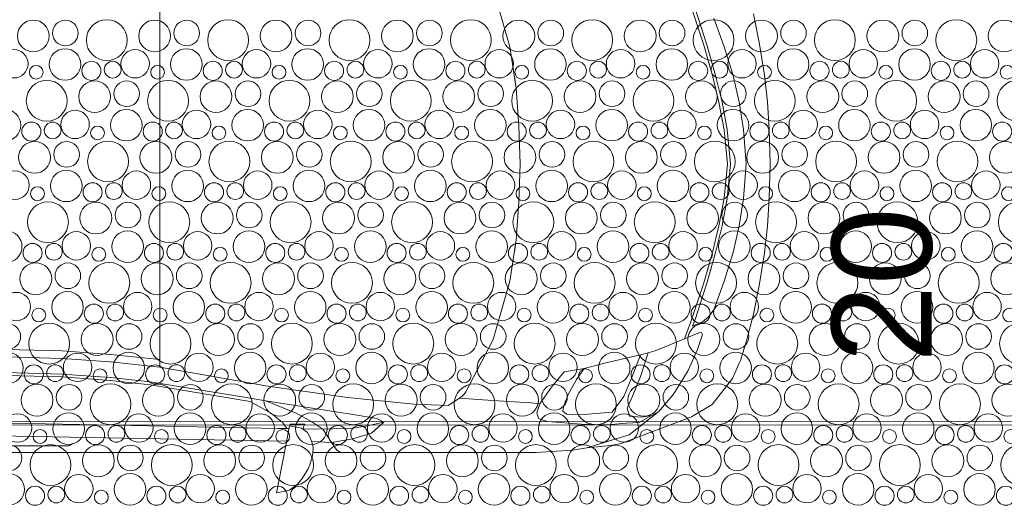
# Model space of a CAD drawing. Header units: metres. Extents: x -167 to 338, y -186 to 508.
# Tile 184 of 256: x 86.69 to 89.64, y 30.27 to 31.73. Entities that reach past the tile are written whole.
import ezdxf
from ezdxf.enums import TextEntityAlignment as Align

# ---------------------------------------------------------------- set-up
doc = ezdxf.new("R2010")
doc.units = ezdxf.units.M
doc.header["$MEASUREMENT"] = 0
doc.linetypes.add('Öffnungslinie Tür Fenster', pattern=[0.23, 0.15, -0.08])
doc.layers.add('60 Gelände 2D Übersicht', color=7, linetype='Continuous')
doc.layers.add('60 Stellplätze', color=7, linetype='Continuous')
doc.styles.add('ERSTELLTER_STIL_2', font='arial.ttf')

# ---------------------------------------------------------------- blocks, each defined once
blk = doc.blocks.new('*X46', base_point=(27236.1321, 33357.279))
at = {"layer": '60 Gelände 2D Übersicht', "color": 9, "linetype": 'Continuous', "lineweight": 18}
for centre, radius in [((86.7259, 31.6763), 0.0477), ((86.822, 31.6851), 0.0384), ((86.9461, 31.6639), 0.0612), ((87.0896, 31.6763), 0.0477), ((87.1857, 31.6851), 0.0384), ((87.3098, 31.6639), 0.0612), ((87.4533, 31.6763), 0.0477), ((87.5494, 31.6851), 0.0384), ((87.6735, 31.6639), 0.0612), ((87.8171, 31.6763), 0.0477), ((87.9131, 31.6851), 0.0384), ((88.0372, 31.6639), 0.0612), ((88.1808, 31.6763), 0.0477), ((88.2768, 31.6851), 0.0384), ((88.4009, 31.6639), 0.0612), ((88.5445, 31.6763), 0.0477), ((88.6405, 31.6851), 0.0384), ((88.7646, 31.6639), 0.0612), ((88.9082, 31.6763), 0.0477), ((89.0042, 31.6851), 0.0384), ((89.1283, 31.6639), 0.0612), ((89.2719, 31.6763), 0.0477), ((89.3679, 31.6851), 0.0384), ((89.492, 31.6639), 0.0612), ((89.6356, 31.6763), 0.0477), ((86.6675, 31.5929), 0.0426), ((86.8209, 31.5908), 0.0473), ((87.0312, 31.5929), 0.0426), ((87.1847, 31.5908), 0.0473), ((87.3949, 31.5929), 0.0426), ((87.5484, 31.5908), 0.0473), ((87.7586, 31.5929), 0.0426), ((87.9121, 31.5908), 0.0473), ((88.1223, 31.5929), 0.0426), ((88.2758, 31.5908), 0.0473), ((88.486, 31.5929), 0.0426), ((88.6395, 31.5908), 0.0473), ((88.8497, 31.5929), 0.0426), ((89.0032, 31.5908), 0.0473), ((89.2134, 31.5929), 0.0426), ((89.3669, 31.5908), 0.0473), ((89.5771, 31.5929), 0.0426), ((86.7348, 31.5675), 0.0207), ((86.9, 31.5717), 0.0286), ((86.9638, 31.5752), 0.0251), ((87.0985, 31.5675), 0.0207), ((87.2637, 31.5717), 0.0286), ((87.3275, 31.5752), 0.0251), ((87.4623, 31.5675), 0.0207), ((87.6274, 31.5717), 0.0286), ((87.6912, 31.5752), 0.0251), ((87.826, 31.5675), 0.0207), ((87.9911, 31.5717), 0.0286), ((88.0549, 31.5752), 0.0251), ((88.1897, 31.5675), 0.0207), ((88.3548, 31.5717), 0.0286), ((88.4186, 31.5752), 0.0251), ((88.5534, 31.5675), 0.0207), ((88.7185, 31.5717), 0.0286), ((88.7823, 31.5752), 0.0251), ((88.9171, 31.5675), 0.0207), ((89.0822, 31.5717), 0.0286), ((89.146, 31.5752), 0.0251), ((89.2808, 31.5675), 0.0207), ((89.4459, 31.5717), 0.0286), ((89.5098, 31.5752), 0.0251), ((89.6445, 31.5675), 0.0207), ((86.7661, 31.4819), 0.0612), ((86.9096, 31.4943), 0.0477), ((87.0057, 31.5031), 0.0384), ((87.1298, 31.4819), 0.0612), ((87.2733, 31.4943), 0.0477), ((87.3694, 31.5031), 0.0384), ((87.4935, 31.4819), 0.0612), ((87.6371, 31.4943), 0.0477), ((87.7331, 31.5031), 0.0384), ((87.8572, 31.4819), 0.0612), ((88.0008, 31.4943), 0.0477), ((88.0968, 31.5031), 0.0384), ((88.2209, 31.4819), 0.0612), ((88.3645, 31.4943), 0.0477), ((88.4605, 31.5031), 0.0384), ((88.5846, 31.4819), 0.0612), ((88.7282, 31.4943), 0.0477), ((88.8242, 31.5031), 0.0384), ((88.9483, 31.4819), 0.0612), ((89.0919, 31.4943), 0.0477), ((89.1879, 31.5031), 0.0384), ((89.312, 31.4819), 0.0612), ((89.4556, 31.4943), 0.0477), ((89.5516, 31.5031), 0.0384), ((89.6757, 31.4819), 0.0612), ((86.6409, 31.4088), 0.0473), ((86.8512, 31.411), 0.0426), ((87.0047, 31.4088), 0.0473), ((87.2149, 31.411), 0.0426), ((87.3684, 31.4088), 0.0473), ((87.5786, 31.411), 0.0426), ((87.7321, 31.4088), 0.0473), ((87.9423, 31.411), 0.0426), ((88.0958, 31.4088), 0.0473), ((88.306, 31.411), 0.0426), ((88.4595, 31.4088), 0.0473), ((88.6697, 31.411), 0.0426), ((88.8232, 31.4088), 0.0473), ((89.0334, 31.411), 0.0426), ((89.1869, 31.4088), 0.0473), ((89.3971, 31.411), 0.0426), ((89.5506, 31.4088), 0.0473), ((86.72, 31.3897), 0.0286), ((86.7838, 31.3932), 0.0251), ((86.9185, 31.3855), 0.0207), ((87.0837, 31.3897), 0.0286), ((87.1475, 31.3932), 0.0251), ((87.2823, 31.3855), 0.0207), ((87.4474, 31.3897), 0.0286), ((87.5112, 31.3932), 0.0251), ((87.646, 31.3855), 0.0207), ((87.8111, 31.3897), 0.0286), ((87.8749, 31.3932), 0.0251), ((88.0097, 31.3855), 0.0207), ((88.1748, 31.3897), 0.0286), ((88.2386, 31.3932), 0.0251), ((88.3734, 31.3855), 0.0207), ((88.5385, 31.3897), 0.0286), ((88.6023, 31.3932), 0.0251), ((88.7371, 31.3855), 0.0207), ((88.9022, 31.3897), 0.0286), ((88.966, 31.3932), 0.0251), ((89.1008, 31.3855), 0.0207), ((89.2659, 31.3897), 0.0286), ((89.3298, 31.3932), 0.0251), ((89.4645, 31.3855), 0.0207), ((89.6296, 31.3897), 0.0286), ((86.7296, 31.3123), 0.0477), ((86.8257, 31.3212), 0.0384), ((86.9498, 31.2999), 0.0612), ((87.0933, 31.3123), 0.0477), ((87.1894, 31.3212), 0.0384), ((87.3135, 31.2999), 0.0612), ((87.4571, 31.3123), 0.0477), ((87.5531, 31.3212), 0.0384), ((87.6772, 31.2999), 0.0612), ((87.8208, 31.3123), 0.0477), ((87.9168, 31.3212), 0.0384), ((88.0409, 31.2999), 0.0612), ((88.1845, 31.3123), 0.0477), ((88.2805, 31.3212), 0.0384), ((88.4046, 31.2999), 0.0612), ((88.5482, 31.3123), 0.0477), ((88.6442, 31.3212), 0.0384), ((88.7683, 31.2999), 0.0612), ((88.9119, 31.3123), 0.0477), ((89.0079, 31.3212), 0.0384), ((89.132, 31.2999), 0.0612), ((89.2756, 31.3123), 0.0477), ((89.3716, 31.3212), 0.0384), ((89.4957, 31.2999), 0.0612), ((89.6393, 31.3123), 0.0477), ((86.6712, 31.229), 0.0426), ((86.8247, 31.2268), 0.0473), ((87.0349, 31.229), 0.0426), ((87.1884, 31.2268), 0.0473), ((87.3986, 31.229), 0.0426), ((87.5521, 31.2268), 0.0473), ((87.7623, 31.229), 0.0426), ((87.9158, 31.2268), 0.0473), ((88.126, 31.229), 0.0426), ((88.2795, 31.2268), 0.0473), ((88.4897, 31.229), 0.0426), ((88.6432, 31.2268), 0.0473), ((88.8534, 31.229), 0.0426), ((89.0069, 31.2268), 0.0473), ((89.2171, 31.229), 0.0426), ((89.3706, 31.2268), 0.0473), ((89.5808, 31.229), 0.0426), ((86.7385, 31.2035), 0.0207), ((86.9037, 31.2077), 0.0286), ((86.9675, 31.2112), 0.0251), ((87.1023, 31.2035), 0.0207), ((87.2674, 31.2077), 0.0286), ((87.3312, 31.2112), 0.0251), ((87.466, 31.2035), 0.0207), ((87.6311, 31.2077), 0.0286), ((87.6949, 31.2112), 0.0251), ((87.8297, 31.2035), 0.0207), ((87.9948, 31.2077), 0.0286), ((88.0586, 31.2112), 0.0251), ((88.1934, 31.2035), 0.0207), ((88.3585, 31.2077), 0.0286), ((88.4223, 31.2112), 0.0251), ((88.5571, 31.2035), 0.0207), ((88.7222, 31.2077), 0.0286), ((88.786, 31.2112), 0.0251), ((88.9208, 31.2035), 0.0207), ((89.0859, 31.2077), 0.0286), ((89.1498, 31.2112), 0.0251), ((89.2845, 31.2035), 0.0207), ((89.4496, 31.2077), 0.0286), ((89.5135, 31.2112), 0.0251), ((89.6482, 31.2035), 0.0207), ((86.7698, 31.1179), 0.0612), ((86.9133, 31.1303), 0.0477), ((87.0094, 31.1392), 0.0384), ((87.1335, 31.1179), 0.0612), ((87.2771, 31.1303), 0.0477), ((87.3731, 31.1392), 0.0384), ((87.4972, 31.1179), 0.0612), ((87.6408, 31.1303), 0.0477), ((87.7368, 31.1392), 0.0384), ((87.8609, 31.1179), 0.0612), ((88.0045, 31.1303), 0.0477), ((88.1005, 31.1392), 0.0384), ((88.2246, 31.1179), 0.0612), ((88.3682, 31.1303), 0.0477), ((88.4642, 31.1392), 0.0384), ((88.5883, 31.1179), 0.0612), ((88.7319, 31.1303), 0.0477), ((88.8279, 31.1392), 0.0384), ((88.952, 31.1179), 0.0612), ((89.0956, 31.1303), 0.0477), ((89.1916, 31.1392), 0.0384), ((89.3157, 31.1179), 0.0612), ((89.4593, 31.1303), 0.0477), ((89.5553, 31.1392), 0.0384), ((89.6794, 31.1179), 0.0612), ((86.6447, 31.0448), 0.0473), ((86.8549, 31.047), 0.0426), ((87.0084, 31.0448), 0.0473), ((87.2186, 31.047), 0.0426), ((87.3721, 31.0448), 0.0473), ((87.5823, 31.047), 0.0426), ((87.7358, 31.0448), 0.0473), ((87.946, 31.047), 0.0426), ((88.0995, 31.0448), 0.0473), ((88.3097, 31.047), 0.0426), ((88.4632, 31.0448), 0.0473), ((88.6734, 31.047), 0.0426), ((88.8269, 31.0448), 0.0473), ((89.0371, 31.047), 0.0426), ((89.1906, 31.0448), 0.0473), ((89.4008, 31.047), 0.0426), ((89.5543, 31.0448), 0.0473), ((86.7237, 31.0257), 0.0286), ((86.7875, 31.0292), 0.0251), ((87.0874, 31.0257), 0.0286), ((87.1512, 31.0292), 0.0251), ((87.4511, 31.0257), 0.0286), ((87.5149, 31.0292), 0.0251), ((87.8148, 31.0257), 0.0286), ((87.8786, 31.0292), 0.0251), ((88.1785, 31.0257), 0.0286), ((88.2423, 31.0292), 0.0251), ((88.5422, 31.0257), 0.0286), ((88.606, 31.0292), 0.0251), ((88.9059, 31.0257), 0.0286), ((88.9698, 31.0292), 0.0251), ((89.2696, 31.0257), 0.0286), ((89.3335, 31.0292), 0.0251), ((89.6333, 31.0257), 0.0286), ((86.9223, 31.0215), 0.0207), ((87.286, 31.0215), 0.0207), ((87.6497, 31.0215), 0.0207), ((88.0134, 31.0215), 0.0207), ((88.3771, 31.0215), 0.0207), ((88.7408, 31.0215), 0.0207), ((89.1045, 31.0215), 0.0207), ((89.4682, 31.0215), 0.0207), ((86.7333, 30.9483), 0.0477), ((86.8294, 30.9572), 0.0384), ((86.9535, 30.9359), 0.0612), ((87.0971, 30.9483), 0.0477), ((87.1931, 30.9572), 0.0384), ((87.3172, 30.9359), 0.0612), ((87.4608, 30.9483), 0.0477), ((87.5568, 30.9572), 0.0384), ((87.6809, 30.9359), 0.0612), ((87.8245, 30.9483), 0.0477), ((87.9205, 30.9572), 0.0384), ((88.0446, 30.9359), 0.0612), ((88.1882, 30.9483), 0.0477), ((88.2842, 30.9572), 0.0384), ((88.4083, 30.9359), 0.0612), ((88.5519, 30.9483), 0.0477), ((88.6479, 30.9572), 0.0384), ((88.772, 30.9359), 0.0612), ((88.9156, 30.9483), 0.0477), ((89.0116, 30.9572), 0.0384), ((89.1357, 30.9359), 0.0612), ((89.2793, 30.9483), 0.0477), ((89.3753, 30.9572), 0.0384), ((89.4994, 30.9359), 0.0612), ((89.643, 30.9483), 0.0477), ((86.6749, 30.865), 0.0426), ((86.8284, 30.8628), 0.0473), ((87.0386, 30.865), 0.0426), ((87.1921, 30.8628), 0.0473), ((87.4023, 30.865), 0.0426), ((87.5558, 30.8628), 0.0473), ((87.766, 30.865), 0.0426), ((87.9195, 30.8628), 0.0473), ((88.1297, 30.865), 0.0426), ((88.2832, 30.8628), 0.0473), ((88.4934, 30.865), 0.0426), ((88.6469, 30.8628), 0.0473), ((88.8571, 30.865), 0.0426), ((89.0106, 30.8628), 0.0473), ((89.2208, 30.865), 0.0426), ((89.3743, 30.8628), 0.0473), ((89.5845, 30.865), 0.0426), ((86.9074, 30.8437), 0.0286), ((86.9712, 30.8472), 0.0251), ((87.2711, 30.8437), 0.0286), ((87.3349, 30.8472), 0.0251), ((87.6348, 30.8437), 0.0286), ((87.6986, 30.8472), 0.0251), ((87.9985, 30.8437), 0.0286), ((88.0623, 30.8472), 0.0251), ((88.3622, 30.8437), 0.0286), ((88.426, 30.8472), 0.0251), ((88.7259, 30.8437), 0.0286), ((88.7898, 30.8472), 0.0251), ((89.0896, 30.8437), 0.0286), ((89.1535, 30.8472), 0.0251), ((89.4533, 30.8437), 0.0286), ((89.5172, 30.8472), 0.0251), ((86.7423, 30.8395), 0.0207), ((87.106, 30.8395), 0.0207), ((87.4697, 30.8395), 0.0207), ((87.8334, 30.8395), 0.0207), ((88.1971, 30.8395), 0.0207), ((88.5608, 30.8395), 0.0207), ((88.9245, 30.8395), 0.0207), ((89.2882, 30.8395), 0.0207), ((89.6519, 30.8395), 0.0207), ((86.6494, 30.7752), 0.0384), ((86.7735, 30.7539), 0.0612), ((86.9171, 30.7663), 0.0477), ((87.0131, 30.7752), 0.0384), ((87.1372, 30.7539), 0.0612), ((87.2808, 30.7663), 0.0477), ((87.3768, 30.7752), 0.0384), ((87.5009, 30.7539), 0.0612), ((87.6445, 30.7663), 0.0477), ((87.7405, 30.7752), 0.0384), ((87.8646, 30.7539), 0.0612), ((88.0082, 30.7663), 0.0477), ((88.1042, 30.7752), 0.0384), ((88.2283, 30.7539), 0.0612), ((88.3719, 30.7663), 0.0477), ((88.4679, 30.7752), 0.0384), ((88.592, 30.7539), 0.0612), ((88.7356, 30.7663), 0.0477), ((88.8316, 30.7752), 0.0384), ((88.9557, 30.7539), 0.0612), ((89.0993, 30.7663), 0.0477), ((89.1953, 30.7752), 0.0384), ((89.3194, 30.7539), 0.0612), ((89.463, 30.7663), 0.0477), ((89.559, 30.7752), 0.0384), ((89.6831, 30.7539), 0.0612), ((86.6484, 30.6808), 0.0473), ((86.8586, 30.683), 0.0426), ((87.0121, 30.6808), 0.0473), ((87.2223, 30.683), 0.0426), ((87.3758, 30.6808), 0.0473), ((87.586, 30.683), 0.0426), ((87.7395, 30.6808), 0.0473), ((87.9497, 30.683), 0.0426), ((88.1032, 30.6808), 0.0473), ((88.3134, 30.683), 0.0426), ((88.4669, 30.6808), 0.0473), ((88.6771, 30.683), 0.0426), ((88.8306, 30.6808), 0.0473), ((89.0408, 30.683), 0.0426), ((89.1943, 30.6808), 0.0473), ((89.4045, 30.683), 0.0426), ((89.558, 30.6808), 0.0473), ((86.7274, 30.6617), 0.0286), ((86.7912, 30.6652), 0.0251), ((87.0911, 30.6617), 0.0286), ((87.1549, 30.6652), 0.0251), ((87.4548, 30.6617), 0.0286), ((87.5186, 30.6652), 0.0251), ((87.8185, 30.6617), 0.0286), ((87.8823, 30.6652), 0.0251), ((88.1822, 30.6617), 0.0286), ((88.246, 30.6652), 0.0251), ((88.5459, 30.6617), 0.0286), ((88.6098, 30.6652), 0.0251), ((88.9096, 30.6617), 0.0286), ((88.9735, 30.6652), 0.0251), ((89.2733, 30.6617), 0.0286), ((89.3372, 30.6652), 0.0251), ((89.6371, 30.6617), 0.0286), ((86.926, 30.6575), 0.0207), ((87.2897, 30.6575), 0.0207), ((87.6534, 30.6575), 0.0207), ((88.0171, 30.6575), 0.0207), ((88.3808, 30.6575), 0.0207), ((88.7445, 30.6575), 0.0207), ((89.1082, 30.6575), 0.0207), ((89.4719, 30.6575), 0.0207), ((86.7371, 30.5843), 0.0477), ((86.8331, 30.5932), 0.0384), ((86.9572, 30.5719), 0.0612), ((87.1008, 30.5843), 0.0477), ((87.1968, 30.5932), 0.0384), ((87.3209, 30.5719), 0.0612), ((87.4645, 30.5843), 0.0477), ((87.5605, 30.5932), 0.0384), ((87.6846, 30.5719), 0.0612), ((87.8282, 30.5843), 0.0477), ((87.9242, 30.5932), 0.0384), ((88.0483, 30.5719), 0.0612), ((88.1919, 30.5843), 0.0477), ((88.2879, 30.5932), 0.0384), ((88.412, 30.5719), 0.0612), ((88.5556, 30.5843), 0.0477), ((88.6516, 30.5932), 0.0384), ((88.7757, 30.5719), 0.0612), ((88.9193, 30.5843), 0.0477), ((89.0153, 30.5932), 0.0384), ((89.1394, 30.5719), 0.0612), ((89.283, 30.5843), 0.0477), ((89.379, 30.5932), 0.0384), ((89.5031, 30.5719), 0.0612), ((89.6467, 30.5843), 0.0477), ((86.6786, 30.501), 0.0426), ((86.8321, 30.4988), 0.0473), ((87.0423, 30.501), 0.0426), ((87.1958, 30.4988), 0.0473), ((87.406, 30.501), 0.0426), ((87.5595, 30.4988), 0.0473), ((87.7697, 30.501), 0.0426), ((87.9232, 30.4988), 0.0473), ((88.1334, 30.501), 0.0426), ((88.2869, 30.4988), 0.0473), ((88.4971, 30.501), 0.0426), ((88.6506, 30.4988), 0.0473), ((88.8608, 30.501), 0.0426), ((89.0143, 30.4988), 0.0473), ((89.2245, 30.501), 0.0426), ((89.378, 30.4988), 0.0473), ((89.5883, 30.501), 0.0426), ((86.746, 30.4755), 0.0207), ((86.9111, 30.4797), 0.0286), ((86.9749, 30.4832), 0.0251), ((87.1097, 30.4755), 0.0207), ((87.2748, 30.4797), 0.0286), ((87.3386, 30.4832), 0.0251), ((87.4734, 30.4755), 0.0207), ((87.6385, 30.4797), 0.0286), ((87.7023, 30.4832), 0.0251), ((87.8371, 30.4755), 0.0207), ((88.0022, 30.4797), 0.0286), ((88.066, 30.4832), 0.0251), ((88.2008, 30.4755), 0.0207), ((88.3659, 30.4797), 0.0286), ((88.4298, 30.4832), 0.0251), ((88.5645, 30.4755), 0.0207), ((88.7296, 30.4797), 0.0286), ((88.7935, 30.4832), 0.0251), ((88.9282, 30.4755), 0.0207), ((89.0933, 30.4797), 0.0286), ((89.1572, 30.4832), 0.0251), ((89.2919, 30.4755), 0.0207), ((89.4571, 30.4797), 0.0286), ((89.5209, 30.4832), 0.0251), ((89.6556, 30.4755), 0.0207), ((86.6531, 30.4112), 0.0384), ((86.7772, 30.3899), 0.0612), ((86.9208, 30.4024), 0.0477), ((87.0168, 30.4112), 0.0384), ((87.1409, 30.3899), 0.0612), ((87.2845, 30.4024), 0.0477), ((87.3805, 30.4112), 0.0384), ((87.5046, 30.3899), 0.0612), ((87.6482, 30.4024), 0.0477), ((87.7442, 30.4112), 0.0384), ((87.8683, 30.3899), 0.0612), ((88.0119, 30.4024), 0.0477), ((88.1079, 30.4112), 0.0384), ((88.232, 30.3899), 0.0612), ((88.3756, 30.4024), 0.0477), ((88.4716, 30.4112), 0.0384), ((88.5957, 30.3899), 0.0612), ((88.7393, 30.4024), 0.0477), ((88.8353, 30.4112), 0.0384), ((88.9594, 30.3899), 0.0612), ((89.103, 30.4024), 0.0477), ((89.199, 30.4112), 0.0384), ((89.3231, 30.3899), 0.0612), ((89.4667, 30.4024), 0.0477), ((89.5627, 30.4112), 0.0384), ((89.6869, 30.3899), 0.0612), ((86.6521, 30.3168), 0.0473), ((86.8623, 30.319), 0.0426), ((87.0158, 30.3168), 0.0473), ((87.226, 30.319), 0.0426), ((87.3795, 30.3168), 0.0473), ((87.5897, 30.319), 0.0426), ((87.7432, 30.3168), 0.0473), ((87.9534, 30.319), 0.0426), ((88.1069, 30.3168), 0.0473), ((88.3171, 30.319), 0.0426), ((88.4706, 30.3168), 0.0473), ((88.6808, 30.319), 0.0426), ((88.8343, 30.3168), 0.0473), ((89.0445, 30.319), 0.0426), ((89.198, 30.3168), 0.0473), ((89.4083, 30.319), 0.0426), ((89.5617, 30.3168), 0.0473), ((86.7311, 30.2977), 0.0286), ((86.7949, 30.3012), 0.0251), ((86.9297, 30.2936), 0.0207), ((87.0948, 30.2977), 0.0286), ((87.1586, 30.3012), 0.0251), ((87.2934, 30.2936), 0.0207), ((87.4585, 30.2977), 0.0286), ((87.5223, 30.3012), 0.0251), ((87.6571, 30.2936), 0.0207), ((87.8222, 30.2977), 0.0286), ((87.886, 30.3012), 0.0251), ((88.0208, 30.2936), 0.0207), ((88.1859, 30.2977), 0.0286), ((88.2498, 30.3012), 0.0251), ((88.3845, 30.2936), 0.0207), ((88.5496, 30.2977), 0.0286), ((88.6135, 30.3012), 0.0251), ((88.7482, 30.2936), 0.0207), ((88.9133, 30.2977), 0.0286), ((88.9772, 30.3012), 0.0251), ((89.1119, 30.2936), 0.0207), ((89.2771, 30.2977), 0.0286), ((89.3409, 30.3012), 0.0251), ((89.4756, 30.2936), 0.0207), ((89.6408, 30.2977), 0.0286)]:
    blk.add_circle(centre, radius, dxfattribs=at)
blk = doc.blocks.new('Hybrid Auto 27')
at = {"layer": '60 Stellplätze', "color": 7, "linetype": 'Continuous', "lineweight": 13}
for p, q in [((0.5546, 0.9604), (0.5786, 0.9776)), ((0.5786, 0.9776), (0.6176, 0.9857)), ((0.6176, 0.9857), (0.5941, 0.865)), ((0.5412, 0.9433), (0.5546, 0.9604)), ((0.5228, 0.9139), (0.5412, 0.9433)), ((0.5094, 0.8754), (0.5175, 0.9024)), ((0.5175, 0.9024), (0.5228, 0.9139)), ((-0.3128, 0.8515), (-0.2692, 0.8585)), ((-0.2692, 0.8585), (-0.2214, 0.861)), ((-0.2214, 0.861), (-0.1606, 0.865)), ((-0.1606, 0.865), (0.3196, 0.8649)), ((0.3196, 0.8649), (0.4246, 0.865)), ((0.4246, 0.865), (0.4366, 0.858)), ((0.4246, 0.865), (0.5087, 0.865)), ((0.4366, 0.858), (0.4528, 0.8347)), ((0.5087, 0.865), (0.5078, 0.8525)), ((0.5087, 0.865), (0.5094, 0.8754)), ((0.5941, 0.865), (0.5785, 0.7847)), ((0.5941, 0.865), (1.5001, 0.8649)), ((-0.6262, 0.7582), (-0.4155, 0.8379)), ((-0.4397, 0.8119), (-0.3127, 0.8515)), ((-0.4155, 0.8379), (-0.3845, 0.8442)), ((-0.3845, 0.8442), (-0.3128, 0.8515)), ((0.3885, 0.8237), (0.4528, 0.8347)), ((0.4528, 0.8347), (0.512, 0.8324)), ((0.4528, 0.8347), (0.4788, 0.7949)), ((0.5091, 0.8431), (0.5078, 0.8525)), ((0.5171, 0.82), (0.5091, 0.8431)), ((0.512, 0.8324), (0.5128, 0.8324)), ((0.5875, 0.831), (1.5139, 0.8142)), ((1.2291, 0.8385), (1.2369, 0.8439)), ((1.2415, 0.8453), (1.2369, 0.8439)), ((1.2415, 0.8453), (1.4393, 0.8453)), ((-0.5285, 0.7417), (-0.4397, 0.8119)), ((0.2959, 0.7737), (0.3334, 0.8068)), ((0.3334, 0.8068), (0.3885, 0.8237)), ((0.5243, 0.8049), (0.5171, 0.82)), ((0.5424, 0.792), (0.5243, 0.8049)), ((-0.4691, 0.7747), (-0.5064, 0.7538)), ((-0.4313, 0.7775), (-0.4691, 0.7747)), ((-0.3731, 0.7818), (-0.4313, 0.7775)), ((-0.2963, 0.7797), (-0.3731, 0.7818)), ((-0.3731, 0.7818), (-0.3731, 0.7818)), ((-0.1935, 0.7717), (-0.2963, 0.7797)), ((-0.168, 0.7632), (-0.1935, 0.7717)), ((0.2959, 0.7737), (0.3459, 0.7852)), ((0.2959, 0.7737), (0.3172, 0.7631)), ((0.3028, 0.7703), (0.3028, 0.7703)), ((0.3459, 0.7852), (0.3876, 0.7918)), ((0.3553, 0.7867), (0.3459, 0.7852)), ((0.4788, 0.7949), (0.3876, 0.7918)), ((0.4788, 0.7949), (0.5118, 0.7731)), ((0.5365, 0.794), (0.4788, 0.7949)), ((0.5118, 0.7731), (0.5584, 0.7475)), ((0.5331, 0.7803), (0.5371, 0.7883)), ((0.5765, 0.7804), (0.5331, 0.7803)), ((0.5371, 0.7883), (0.5362, 0.7964)), ((0.5424, 0.792), (0.5785, 0.7847)), ((0.5765, 0.7804), (0.5748, 0.7854)), ((0.6137, 0.7933), (0.5802, 0.7936)), ((0.6011, 0.7734), (0.5866, 0.7935)), ((0.6042, 0.7708), (0.6011, 0.7734)), ((0.6324, 0.7485), (0.6042, 0.7708)), ((1.0016, 0.7854), (0.6137, 0.7933)), ((1.4127, 0.7772), (1.0016, 0.7854)), ((-0.6877, 0.7213), (-0.6262, 0.7582)), ((-0.5285, 0.7417), (-0.5725, 0.6897)), ((-0.5304, 0.7395), (-0.5333, 0.7361)), ((-0.5285, 0.7417), (-0.5064, 0.7538)), ((-0.5064, 0.7538), (-0.4764, 0.7586)), ((-0.4764, 0.7586), (-0.4404, 0.7558)), ((-0.4404, 0.7558), (-0.4328, 0.7321)), ((-0.4233, 0.697), (-0.3886, 0.7436)), ((-0.3886, 0.7436), (-0.3041, 0.7509)), ((-0.3041, 0.7509), (-0.2517, 0.7501)), ((-0.2517, 0.7501), (-0.2407, 0.7408)), ((-0.2407, 0.7408), (-0.2424, 0.727)), ((-0.1713, 0.7187), (-0.1626, 0.7464)), ((-0.1626, 0.7464), (-0.168, 0.7632)), ((0.3172, 0.7631), (0.4055, 0.7486)), ((0.4205, 0.7461), (0.4055, 0.7486)), ((0.4335, 0.7441), (0.4205, 0.7461)), ((0.4205, 0.7461), (0.4205, 0.7461)), ((0.4335, 0.7441), (0.6501, 0.7106)), ((0.5584, 0.7475), (0.6499, 0.7106)), ((0.6969, 0.7126), (0.6324, 0.7485)), ((-0.7494, 0.643), (-0.6877, 0.7213)), ((-0.4328, 0.7321), (-0.4494, 0.6964)), ((-0.2424, 0.727), (-0.2568, 0.6914)), ((-0.2061, 0.6689), (-0.1713, 0.7187)), ((-0.1443, 0.716), (-0.1713, 0.7187)), ((-0.0776, 0.7123), (-0.1443, 0.716)), ((-0.0008, 0.7072), (-0.0776, 0.7123)), ((-0.0776, 0.7123), (-0.0776, 0.7123)), ((0.103, 0.7246), (0.0661, 0.7003)), ((0.2046, 0.7199), (0.103, 0.7246)), ((0.266, 0.7142), (0.2046, 0.7199)), ((0.3158, 0.7089), (0.266, 0.7142)), ((0.4047, 0.6998), (0.3158, 0.7089)), ((0.6966, 0.702), (0.6499, 0.7106)), ((0.9961, 0.6618), (0.6969, 0.7126)), ((-0.5725, 0.6897), (-0.6163, 0.619)), ((-0.5725, 0.6897), (-0.5725, 0.6897)), ((-0.4494, 0.6964), (-0.473, 0.6369)), ((-0.4487, 0.6374), (-0.4233, 0.697)), ((-0.2568, 0.6914), (-0.2814, 0.646)), ((0.0504, 0.683), (-0.032, 0.5259)), ((0.0504, 0.683), (-0.0315, 0.5267)), ((0.0694, 0.7025), (-0.0008, 0.7072)), ((0.0547, 0.6888), (0.0504, 0.683)), ((0.0505, 0.6832), (0.0504, 0.683)), ((0.0602, 0.6952), (0.0547, 0.6888)), ((0.0661, 0.7003), (0.0602, 0.6952)), ((0.6505, 0.6648), (0.4047, 0.6998)), ((0.9961, 0.6529), (0.6966, 0.702)), ((-0.2441, 0.6233), (-0.2061, 0.6689)), ((0.6505, 0.6648), (0.7216, 0.6525)), ((0.7221, 0.6524), (0.7216, 0.6525)), ((0.7221, 0.6524), (0.9672, 0.6091)), ((1.1156, 0.6491), (0.9961, 0.6618)), ((1.1156, 0.6402), (0.9961, 0.6529)), ((-0.7702, 0.5952), (-0.7494, 0.643)), ((-0.473, 0.6369), (-0.4962, 0.5664)), ((-0.4733, 0.5725), (-0.4487, 0.6374)), ((-0.2814, 0.646), (-0.3048, 0.6134)), ((-0.3048, 0.6134), (-0.2443, 0.6231)), ((-0.2441, 0.6233), (-0.2441, 0.6233)), ((1.1157, 0.6491), (1.1156, 0.6491)), ((1.2602, 0.6388), (1.1157, 0.6491)), ((1.2602, 0.6299), (1.1157, 0.6402)), ((1.4288, 0.6342), (1.2602, 0.6388)), ((1.2603, 0.6387), (1.2602, 0.6387)), ((1.4288, 0.6253), (1.2602, 0.6299)), ((1.2602, 0.6298), (1.2602, 0.6298)), ((-0.773, 0.5887), (-0.7702, 0.5952)), ((-0.6163, 0.619), (-0.6441, 0.5559)), ((-0.4733, 0.5725), (-0.3697, 0.5963)), ((-0.3697, 0.5963), (-0.3697, 0.5963)), ((-0.3697, 0.5963), (-0.3696, 0.5963)), ((-0.3696, 0.5963), (-0.3048, 0.6134)), ((0.9672, 0.6091), (0.9674, 0.5243)), ((0.9672, 0.6091), (0.9672, 0.6091)), ((0.9672, 0.6091), (0.9672, 0.6091)), ((1.1156, 0.5935), (0.9672, 0.6091)), ((1.2602, 0.5832), (1.1157, 0.5934)), ((-0.791, 0.5305), (-0.773, 0.5887)), ((-0.5176, 0.5602), (-0.4962, 0.5664)), ((-0.4962, 0.5664), (-0.4733, 0.5725)), ((1.1156, 0.571), (0.9672, 0.5866)), ((1.2602, 0.5607), (1.1157, 0.571)), ((1.4288, 0.5786), (1.2602, 0.5832)), ((1.4288, 0.5561), (1.2602, 0.5607)), ((-0.6441, 0.5559), (-0.659, 0.5107)), ((-0.6051, 0.5245), (-0.5176, 0.5602)), ((-0.5176, 0.5601), (-0.5176, 0.5601)), ((-0.8121, 0.4505), (-0.791, 0.5305)), ((-0.659, 0.5107), (-0.6556, 0.5057)), ((-0.6556, 0.5056), (-0.6477, 0.5066)), ((-0.6556, 0.5057), (-0.6556, 0.5056)), ((-0.6477, 0.5067), (-0.6051, 0.5245)), ((-0.6477, 0.5066), (-0.6477, 0.5066)), ((-0.6264, 0.4677), (-0.6051, 0.5245)), ((-0.032, 0.5259), (-0.0817, 0.3509)), ((0.9674, 0.5243), (0.9674, 0.3521)), ((0.9674, 0.5243), (0.9674, 0.5243)), ((-0.6772, 0.4582), (-0.6587, 0.4733)), ((-0.6587, 0.4733), (-0.6286, 0.4867)), ((-0.6367, 0.466), (-0.6286, 0.4867)), ((-0.8294, 0.3593), (-0.8121, 0.4505)), ((-0.6932, 0.4369), (-0.6772, 0.4582)), ((-0.6728, 0.3545), (-0.6367, 0.466)), ((-0.6627, 0.3567), (-0.6264, 0.4677)), ((-0.7233, 0.3543), (-0.6932, 0.4369)), ((-0.8444, 0.2665), (-0.8294, 0.3593)), ((-0.7509, 0.265), (-0.7233, 0.3543)), ((-0.6979, 0.2651), (-0.6728, 0.3545)), ((-0.6888, 0.2653), (-0.6627, 0.3567)), ((-0.0817, 0.3509), (-0.1009, 0.2276)), ((0.9674, 0.3521), (0.9674, 0.2329)), ((-0.8537, 0.1867), (-0.8444, 0.2665)), ((-0.7688, 0.1855), (-0.7509, 0.265)), ((-0.7175, 0.1857), (-0.6979, 0.2651)), ((-0.7084, 0.1851), (-0.6888, 0.2653)), ((-0.0954, 0.2631), (-0.1009, 0.2276)), ((-0.1009, 0.2276), (-0.1086, 0.1142)), ((-0.1009, 0.2276), (-0.1085, 0.1141)), ((0.9674, 0.2329), (0.9674, 0.1158)), ((-0.8592, 0.1033), (-0.8537, 0.1867)), ((-0.7814, 0.1033), (-0.7688, 0.1855)), ((-0.7326, 0.1032), (-0.7175, 0.1857)), ((-0.7236, 0.102), (-0.7084, 0.1851)), ((-0.8617, 0), (-0.8592, 0.1033)), ((-0.7903, 0), (-0.7814, 0.1033)), ((-0.7434, 0), (-0.7326, 0.1032)), ((-0.7342, 0), (-0.7236, 0.102)), ((-0.1086, 0.1142), (-0.1127, 0)), ((-0.1085, 0.1141), (-0.1126, 0)), ((0.9674, 0.1158), (0.9674, 0)), ((-0.8617, 0), (-0.8592, -0.1033)), ((-0.7903, 0), (-0.7814, -0.1033)), ((-0.7434, 0), (-0.7326, -0.1032)), ((-0.7342, 0), (-0.7236, -0.102)), ((-0.1086, -0.1142), (-0.1127, 0)), ((-0.1085, -0.1141), (-0.1126, 0)), ((0.9674, -0.1158), (0.9674, 0)), ((-0.8592, -0.1033), (-0.8537, -0.1867)), ((-0.7814, -0.1033), (-0.7688, -0.1855)), ((-0.7326, -0.1032), (-0.7175, -0.1857)), ((-0.7236, -0.102), (-0.7084, -0.1851)), ((-0.1009, -0.2276), (-0.1086, -0.1142)), ((-0.1009, -0.2276), (-0.1085, -0.1141)), ((0.9674, -0.2329), (0.9674, -0.1158)), ((-0.8537, -0.1867), (-0.8444, -0.2665)), ((-0.7688, -0.1855), (-0.7509, -0.265)), ((-0.7175, -0.1857), (-0.6979, -0.2651)), ((-0.7084, -0.1851), (-0.6888, -0.2653)), ((-0.0817, -0.3509), (-0.1009, -0.2276)), ((-0.0954, -0.2631), (-0.1009, -0.2276)), ((0.9674, -0.3521), (0.9674, -0.2329)), ((-0.7509, -0.265), (-0.7233, -0.3543)), ((-0.6979, -0.2651), (-0.6728, -0.3545)), ((-0.6888, -0.2653), (-0.6627, -0.3567)), ((-0.8444, -0.2665), (-0.8294, -0.3593)), ((-0.032, -0.5259), (-0.0817, -0.3509)), ((0.9674, -0.5243), (0.9674, -0.3521)), ((-0.8294, -0.3593), (-0.8121, -0.4505)), ((-0.7233, -0.3543), (-0.6932, -0.4369)), ((-0.6728, -0.3545), (-0.6367, -0.466)), ((-0.6627, -0.3567), (-0.6264, -0.4677))]:
    blk.add_line(p, q, dxfattribs=at)
blk = doc.blocks.new('Parkplätze 27')
at = {"layer": '60 Stellplätze', "color": 7, "linetype": 'Continuous', "lineweight": 13, "flags": 128}
blk.add_lwpolyline([(10.995, 0), (11.005, 0), (11.005, 5.4989), (10.995, 5.4989)], close=True, dxfattribs=at)
at = {"layer": '60 Stellplätze', "color": 7, "linetype": 'Continuous', "lineweight": 13, "style": 'ERSTELLTER_STIL_2'}
for tag, p in [('num_start_0', (0.4, 0.4171)), ('num_start_1', (3.15, 0.4171)), ('num_start_2', (5.9, 0.4146)), ('num_start_3', (8.65, 0.4171)), ('num_start_4', (11.4, 0.4146)), ('num_start_5', (14.15, 0.4146))]:
    blk.add_attdef(tag, text='', height=0.3, dxfattribs=at).set_placement(p, align=Align.MIDDLE_CENTER)

msp = doc.modelspace()

# ---------------------------------------------------------------- block references
at = {"layer": '60 Gelände 2D Übersicht', "color": 9, "linetype": 'Öffnungslinie Tür Fenster', "lineweight": 18}
msp.add_blockref('*X46', (27236.1321, 33357.279), dxfattribs=at)
at = {"layer": '60 Stellplätze', "color": 7, "linetype": 'Continuous', "lineweight": 13}
ref = msp.add_blockref('Parkplätze 27', (89.6673, 19.5147), dxfattribs=dict(at, rotation=89.9945255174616))
ref.add_attrib('num_start_4', '20', dxfattribs={"color": 7, "linetype": 'Continuous', "lineweight": 13, "height": 0.3, "rotation": 89.9945, "style": 'ERSTELLTER_STIL_2'}).set_placement((89.2685, 30.9294), align=Align.MIDDLE_CENTER)
at = {"layer": '60 Stellplätze', "color": 7, "linetype": 'Continuous', "lineweight": 13, "rotation": 179.9939697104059}
msp.add_blockref('Hybrid Auto 27', (88.0725, 31.2925), dxfattribs=at)

doc.saveas('drawing.dxf')
